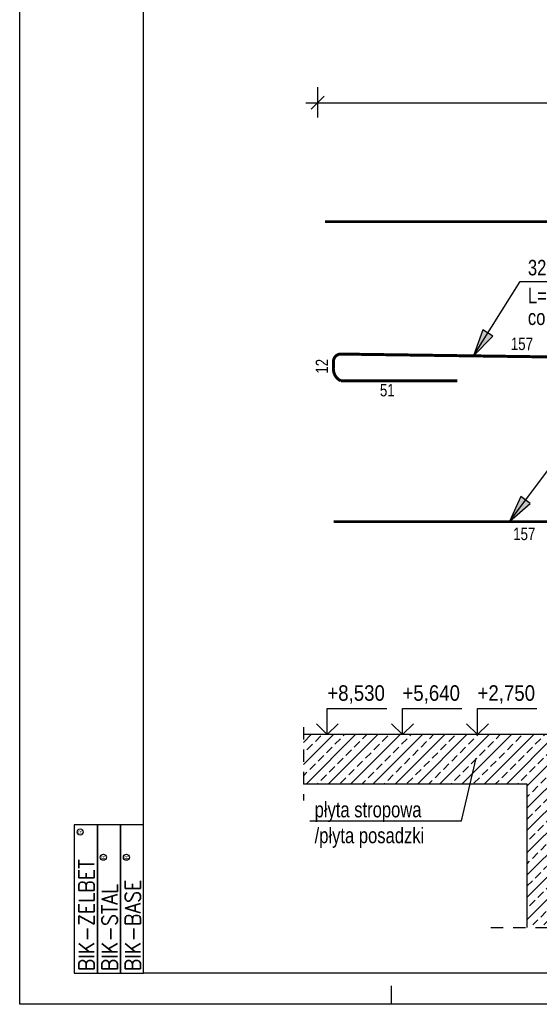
# Model space of a CAD drawing. Header units: millimetres. Extents: x 4862 to 12592, y -1539 to -726.
# Tile 14 of 40: x 7956 to 8165, y -1539 to -1142. Entities that reach past the tile are written whole.
import ezdxf
from ezdxf.enums import TextEntityAlignment as Align

# ---------------------------------------------------------------- set-up
doc = ezdxf.new("R2010")
doc.units = ezdxf.units.MM
doc.header["$LTSCALE"] = 25
doc.linetypes.add('MP', pattern=[0.36, 0.2, -0.16])
for name, color, linetype in [('BA_pdz', 2, 'Continuous'), ('BA_ram', 2, 'Continuous'), ('BA_wic', 1, 'Continuous'), ('BA_wym', 1, 'Continuous'), ('BZ_odn', 1, 'Continuous'), ('BZ_opi1', 7, 'Continuous'), ('BZ_opi2', 4, 'Continuous'), ('BZ_opi3', 30, 'Continuous'), ('BZ_P_wid', 3, 'Continuous'), ('BZ_pom', 6, 'Continuous'), ('BZ_txs', 2, 'Continuous'), ('BZ_wym', 1, 'Continuous')]:
    doc.layers.add(name, color=color, linetype=linetype)
doc.styles.add('BIKTBG', font='tahoma.ttf', dxfattribs={"width": 0.85})
doc.styles.add('BIKTC', font='bikromsw.shx', dxfattribs={"width": 0.8})
doc.styles.add('BIKTS', font='bikromsw.shx', dxfattribs={"width": 0.8})
doc.styles.add('BIKWYM', font='bikromsw.shx', dxfattribs={"width": 0.6})
doc.styles.add('ROMANC', font='simplex.shx', dxfattribs={"width": 0.9})
doc.styles.add('SPECBUD_TXT', font='txt')
doc.dimstyles.new('BA_KR_25_cm', dxfattribs={"dimscale": 0.25, "dimtxt": 25, "dimasz": 1.666667, "dimexe": 24, "dimexo": 0, "dimgap": 0, "dimtad": 0, "dimdec": 1, "dimrnd": 0.5, "dimzin": 9, "dimdsep": 46, "dimtxsty": 'BIKWYM', "dimblk": 'WYM-KR', "dimcen": 0, "dimdle": 20, "dimclrd": 256, "dimclre": 256, "dimclrt": 2, "dimadec": 0, "dimazin": 0, "dimtfac": 0.033333, "dimtdec": 1, "dimtmove": 0, "dimatfit": 3, "dimldrblk": 'WYM-KR', "dimfxl": 25, "dimfxlon": 1, "dimtvp": 0.8, "dimtolj": 1, "dimarcsym": 0})
doc.dimstyles.new('BA_ST_50_cm', dxfattribs={"dimscale": 0.5, "dimtxt": 25, "dimasz": 1.666667, "dimexe": 24, "dimexo": 0, "dimgap": 0, "dimtad": 0, "dimdec": 1, "dimrnd": 0.5, "dimdsep": 46, "dimtxsty": 'BIKWYM', "dimblk": 'WYM-ST', "dimcen": 0, "dimdle": 20, "dimclrd": 256, "dimclre": 256, "dimclrt": 7, "dimadec": 0, "dimazin": 0, "dimtfac": 0.033333, "dimtdec": 1, "dimtix": 1, "dimtmove": 2, "dimatfit": 3, "dimldrblk": 'WYM-ST', "dimfxl": 1, "dimtvp": 0.8, "dimtolj": 1, "dimtzin": 0, "dimarcsym": 0})

# ---------------------------------------------------------------- blocks, each defined once
blk = doc.blocks.new('WYM-KR')
at = {"linetype": 'ByBlock'}
blk.add_line((11.52, 0), (-11.52, 0), dxfattribs=at)
at = {"color": 7, "linetype": 'ByBlock'}
blk.add_line((6.24, 6.24), (-6.24, -6.24), dxfattribs=at)
blk = doc.blocks.new('*D31')
at = {"layer": 'BA_wym', "lineweight": -2}
for p, q in [((8076.04, -1168.97), (8076.04, -1181.22)), ((8711.04, -1168.97), (8711.04, -1181.22)), ((8076.45, -1175.22), (8710.62, -1175.22))]:
    blk.add_line(p, q, dxfattribs=at)
at = {"layer": 'Defpoints', "color": 0}
for p in [(8076.04, -1155.22), (8711.04, -1155.22), (8711.04, -1175.22)]:
    blk.add_point(p, dxfattribs=at)
at = {"layer": 'BA_wym', "lineweight": -2, "xscale": 0.4166666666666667, "yscale": 0.4166666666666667, "zscale": 0.4166666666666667, "rotation": 180}
blk.add_blockref('WYM-KR', (8076.04, -1175.22), dxfattribs=at)
at = {"layer": 'BA_wym', "lineweight": -2, "xscale": 0.4166666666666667, "yscale": 0.4166666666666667, "zscale": 0.4166666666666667}
blk.add_blockref('WYM-KR', (8711.04, -1175.22), dxfattribs=at)
at = {"layer": 'BA_wym', "color": 2, "insert": (8393.54, -1170.22), "char_height": 6.25, "attachment_point": 5, "style": 'BIKWYM'}
blk.add_mtext('\\A1;635', dxfattribs=at)
blk = doc.blocks.new('WYM-ST')
blk.add_hatch(color=256).paths.add_polyline_path([(-13, 2.88), (0, 0), (-13, -2.88)])
blk.add_lwpolyline([(0, 0), (-13, 2.88), (-13, -2.88), (0, 0)])
blk = doc.blocks.new('bik_BlkOpPret', base_point=(8819.93, 5.92))
at = {"layer": 'BZ_opi1', "style": 'BIKTS', "width": 0.8}
for tag, p in [('SZTUK', (8823.05, 8.42)), ('PRZEDR_FI', (8832.1, 8.42)), ('PRZEKROJ', (8835.91, 8.42)), ('PRZEDR_L', (8823.05, -2.83)), ('DLUGOSC', (8838.53, -2.83)), ('UWAGA', (8823.05, -11.58))]:
    blk.add_attdef(tag, p, '', height=6.25, dxfattribs=at)
at = {"layer": 'BZ_opi2', "style": 'BIKTBG', "width": 0.8}
blk.add_attdef('NUMER', text='', height=8.75, dxfattribs=at).set_placement((8869.48, 5.92), align=Align.MIDDLE_CENTER)
at = {"layer": 'BZ_pom', "width": 0.8}
for tag, p, height, style in [('POZYCJA', (8858.98, 18.42), 8.75, 'BIKTBG'), ('GATUNEK', (8873.84, 18.42), 6.25, 'BIKTS'), ('METODA_L', (8879.45, 5.92), 6.25, 'BIKTS'), ('EURO_KOD', (8888.5, 5.92), 6.25, 'BIKTS')]:
    blk.add_attdef(tag, p, '', height=height, dxfattribs=dict(at, style=style))
at = {"layer": 'BZ_wym', "width": 0.8}
for tag, p, height, style, flags in [('PRZEDR_NR', (8823.05, -20.95), 8.75, 'BIKTBG', 1), ('PRZEDR_SZT', (8823.05, -30.33), 6.25, 'BIKTS', 1), ('TYP_PRETA', (8823.05, -39.7), 6.25, 'BIKTS', 3), ('EURO_KOD_SEGMENTY', (8838.05, -49.08), 6.25, 'BIKTS', 3), ('HAK_1', (8823.05, -58.45), 6.25, 'BIKTS', 3), ('HAK_2', (8823.05, -67.83), 6.25, 'BIKTS', 3), ('ID', (8823.05, -77.2), 6.25, 'BIKTS', 3), ('ID_C', (8823.05, -86.58), 6.25, 'BIKTS', 3), ('b_atr_0', (8823.05, -95.95), 6.25, 'BIKTS', 3)]:
    blk.add_attdef(tag, p, '', height=height, dxfattribs=dict(at, style=style, flags=flags))
blk = doc.blocks.new('BBB')
for points in [[(2.391, 0.747), (2.391, 1.121), (0, 1.121), (0, 0.747)], [(2.391, 0.374), (2.391, 0.747), (0, 0.747), (0, 0.374)], [(2.391, 0), (2.391, 0.374), (0, 0.374), (0, 0)]]:
    blk.add_lwpolyline(points, close=True)
for centre in [(2.277, 1.024), (1.871, 0.65), (1.871, 0.277)]:
    blk.add_circle(centre, 0.0493)
at = {"style": 'ROMANC', "width": 0.9}
for s, p in [('BIK-ZELBET', (0.032, 0.798)), ('BIK-STAL', (0.032, 0.424)), ('BIK-BASE', (0.032, 0.051))]:
    blk.add_text(s, height=0.2488, dxfattribs=at).set_placement(p)
at = {"style": 'BIKTS', "width": 0.85}
for p in [(2.277, 1.024), (1.871, 0.65), (1.871, 0.277)]:
    blk.add_text('R', height=0.0573, dxfattribs=at).set_placement(p, align=Align.MIDDLE_CENTER)
blk = doc.blocks.new('biketyk')
at = {"xscale": 10, "yscale": 10, "zscale": 10, "rotation": 90}
blk.add_blockref('BBB', (0, 0), dxfattribs=at)
at = {"style": 'BIKTC', "width": 0.8}
for tag, p in [('KOMENTARZ', (-0.98, 25.57)), ('RYSUNEK', (-8.46, 25.57)), ('DATA', (-4.72, 25.57))]:
    blk.add_attdef(tag, p, '', height=2, rotation=90, dxfattribs=at)

msp = doc.modelspace()

# ---------------------------------------------------------------- hatches: boundary and pattern name
at = {"layer": 'BA_wic'}
h = msp.add_hatch(dxfattribs=at)
h.set_pattern_fill('ANSI33', color=256)
h.set_pattern_definition([(45, (7362.33, -2536.1393), (-4.490128, 4.490128), []), (45, (7366.8204, -2536.1393), (-4.490128, 4.490128), [3.175, -1.5875])])
h.paths.add_polyline_path([(8185.61, -1444.81), (8184.88, -1444.81), (8185.61, -1445.54), (8185.61, -1506.61), (8160.61, -1506.61), (8160.61, -1449.91), (8070.32, -1449.91), (8070.32, -1429.91), (8160.61, -1429.91), (8185.61, -1429.91)])
h.paths.add_polyline_path([(8184.88, -1444.81), (8185.61, -1444.81), (8185.61, -1445.54)])

# ---------------------------------------------------------------- linework, layer by layer
at = {"color": 1, "linetype": 'Continuous', "ltscale": 125}
for points in [[(8075.55, -1425.49), (8079.97, -1429.91), (8084.39, -1425.49), (8079.97, -1429.91), (8079.97, -1419.31), (8103.97, -1419.31)], [(8105.84, -1425.49), (8110.26, -1429.91), (8114.68, -1425.49), (8110.26, -1429.91), (8110.26, -1419.31), (8134.26, -1419.31)], [(8136.13, -1425.49), (8140.55, -1429.91), (8144.97, -1425.49), (8140.55, -1429.91), (8140.55, -1419.31), (8164.55, -1419.31)]]:
    msp.add_lwpolyline(points, dxfattribs=at)
at = {"layer": 'BA_pdz', "color": 1}
msp.add_line((8105.88, -1538.59), (8105.88, -1531.09), dxfattribs=at)
at = {"layer": 'BA_wic', "linetype": 'MP'}
for points in [[(8070.32, -1426.89), (8070.32, -1456.47)], [(8145.9, -1507.61), (8197.9, -1507.61)]]:
    msp.add_lwpolyline(points, dxfattribs=at)
at = {"layer": 'BA_wic'}
for points in [[(8160.61, -1429.91), (8160.61, -1429.91), (8070.32, -1429.91)], [(8185.61, -1429.91), (8070.32, -1429.91)], [(8160.61, -1449.91), (8070.32, -1449.91)], [(8160.61, -1507.61), (8160.61, -1449.91)]]:
    msp.add_lwpolyline(points, dxfattribs=at)
at = {"layer": 'BZ_P_wid', "const_width": 1}
for points in [[(8708.04, -1223.2), (8079.04, -1223.2)], [(8239.49, -1344.05), (8082.49, -1344.05)]]:
    msp.add_lwpolyline(points, dxfattribs=at)
at = {"layer": 'BZ_P_wid', "const_width": 1.2}
msp.add_lwpolyline([(8132.45, -1287.33), (8085.45, -1287.33, -0.301385), (8082.45, -1282.33), (8082.45, -1279.53, -0.414214), (8085.45, -1276.53), (8231.35, -1278.53, -0.414214), (8234.35, -1281.53), (8234.35, -1284.33, -0.414214), (8231.35, -1287.33), (8184.31, -1287.33)], format="xyb", dxfattribs=at)

# ---------------------------------------------------------------- block references
ref = msp.add_blockref('bik_BlkOpPret', (8157.75, -1247.32), dxfattribs=dict(xscale=0.5, yscale=0.5, zscale=0.5))
ref.add_attrib('NUMER', '1', dxfattribs={"layer": 'BZ_opi2', "height": 8.75, "style": 'BIKTBG', "width": 0.8}).set_placement((8207.3, -1247.32), align=Align.MIDDLE_CENTER)
ref.add_attrib('POZYCJA', '1', (8196.8, -1234.82), dxfattribs={"layer": 'BZ_pom', "height": 8.75, "style": 'BIKTBG', "width": 0.8})
ref.add_attrib('SZTUK', '32', (8160.88, -1244.82), dxfattribs={"layer": 'BZ_opi1', "height": 6.25, "style": 'BIKTS', "width": 0.8})
ref.add_attrib('GATUNEK', 'A-IIIN', (8211.28, -1234.82), dxfattribs={"layer": 'BZ_pom', "height": 6.25, "style": 'BIKTS', "width": 0.8})
ref.add_attrib('PRZEKROJ', '12', (8178.26, -1244.82), dxfattribs={"layer": 'BZ_opi1', "height": 6.25, "style": 'BIKTS', "width": 0.8})
ref.add_attrib('DLUGOSC', '281', (8176.35, -1256.07), dxfattribs={"layer": 'BZ_opi1', "height": 6.25, "style": 'BIKTS', "width": 0.8})
ref.add_attrib('UWAGA', 'co 20cm', (8160.88, -1264.82), dxfattribs={"layer": 'BZ_opi1', "height": 6.25, "style": 'BIKTS', "width": 0.8})
ref.add_attrib('METODA_L', 'A', (8217.28, -1247.32), dxfattribs={"layer": 'BZ_pom', "height": 6.25, "style": 'BIKTS', "width": 0.8})
ref.add_attrib('PRZEDR_FI', '%%c', (8174.45, -1244.82), dxfattribs={"layer": 'BZ_opi1', "height": 6.25, "style": 'BIKTS', "width": 0.8})
ref.add_attrib('PRZEDR_L', 'L=', (8160.88, -1256.07), dxfattribs={"layer": 'BZ_opi1', "height": 6.25, "style": 'BIKTS', "width": 0.8})
ref.add_attrib('EURO_KOD', '99', (8226.32, -1247.32), dxfattribs={"layer": 'BZ_pom', "height": 6.25, "style": 'BIKTS', "oblique": 18, "width": 0.8})
at = {"layer": 'BA_ram', "xscale": 2.5, "yscale": 2.5, "zscale": 2.5}
msp.add_blockref('biketyk', (8005.88, -1526.09), dxfattribs=at)

# ---------------------------------------------------------------- texts
at = {"color": 2, "ltscale": 125, "style": 'SPECBUD_TXT', "width": 0.9}
for s, p in [('+8,530', (8079.97, -1410.01)), ('+5,640', (8110.26, -1410.01)), ('+2,750', (8140.55, -1410.01))]:
    msp.add_text(s, height=6.25, dxfattribs=at).set_placement(p, align=Align.TOP_LEFT)
at = {"layer": 'BZ_opi3', "style": 'BIKTC', "width": 0.8}
for s, rotation, p in [('157', 359.2146, (8158.47, -1272.43)), ('12', 90, (8077.79, -1281.46)), ('51', 359.9998, (8104.17, -1291.08))]:
    msp.add_text(s, height=5, rotation=rotation, dxfattribs=at).set_placement(p, align=Align.MIDDLE_CENTER)
msp.add_text('157', height=5, dxfattribs=at).set_placement((8159.41, -1349.01), align=Align.MIDDLE_CENTER)

# ---------------------------------------------------------------- dimensions: what is measured, and where the dimension line sits
at = {"layer": 'BA_wym'}
dim = msp.add_linear_dim(base=(8711.04, -1175.22), p1=(8076.04, -1155.22), p2=(8711.04, -1155.22), dimstyle='BA_KR_25_cm', override={"dimblk": 'WYM-KR', "dimatfit": 1}, dxfattribs=at)
dim.commit()
dim.dimension.update_dxf_attribs({"geometry": '*D31', "text_midpoint": (8393.54, -1170.22)})

# ---------------------------------------------------------------- leaders
at = {"layer": 'BZ_odn'}
for points in [[(8138.97, -1277.26), (8157.75, -1247.32), (8196.8, -1247.32)], [(8153.44, -1344.05), (8174.51, -1315.94), (8213.56, -1315.94)]]:
    msp.add_leader(points, dimstyle='BA_ST_50_cm', dxfattribs=at)

# ---------------------------------------------------------------- next in the draw order: texts
at = {"layer": 'BZ_txs', "insert": (8074.85, -1456.99), "char_height": 6.25, "width": 61.0684, "attachment_point": 1, "style": 'BIKTS', "bg_fill": 2}
msp.add_mtext('płyta stropowa\\P/płyta posadzki', dxfattribs=at)

# ---------------------------------------------------------------- next in the draw order: linework, layer by layer
at = {"color": 1}
msp.add_lwpolyline([(8072.94, -1464.66), (8134.16, -1464.66), (8139.96, -1439.43)], dxfattribs=at)
at = {"layer": 'BA_ram', "color": 1}
msp.add_lwpolyline([(7955.88, -1538.59), (7955.88, -796.09), (9205.88, -796.09), (9205.88, -1538.59)], close=True, dxfattribs=at)
at = {"layer": 'BA_ram'}
msp.add_lwpolyline([(8005.88, -1526.09), (8005.88, -808.59), (9193.38, -808.59), (9193.38, -1526.09)], close=True, dxfattribs=at)

doc.saveas('drawing.dxf')
